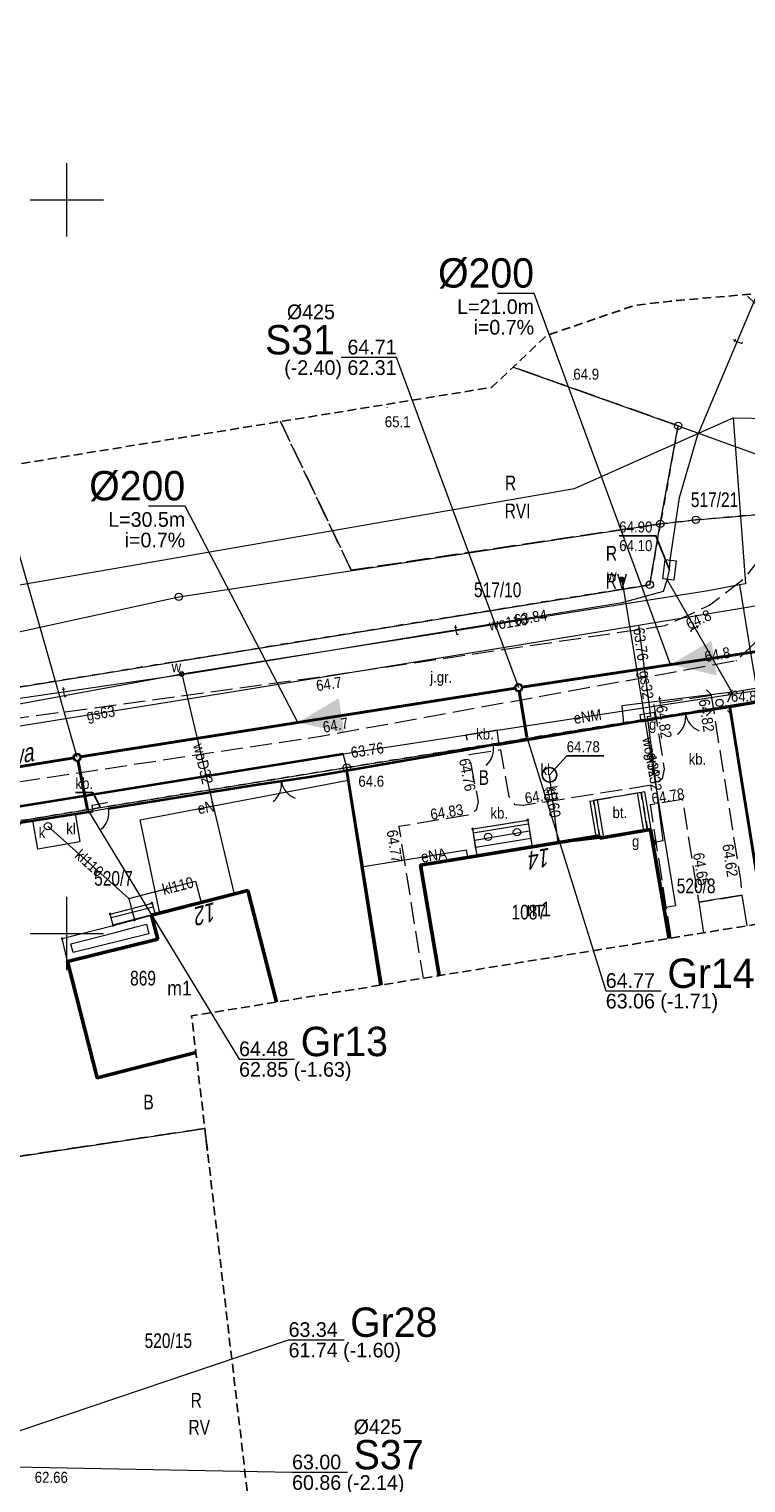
# Model space of a CAD drawing. Header units: metres. Extents: x 6473628 to 6474152, y 5887128 to 5887462.
# Tile 31 of 38: x 6473897 to 6473946, y 5887363 to 5887462. Entities that reach past the tile are written whole.
import ezdxf
from ezdxf.enums import TextEntityAlignment as Align

# ---------------------------------------------------------------- set-up
doc = ezdxf.new("R2010")
doc.units = ezdxf.units.M
doc.header["$MEASUREMENT"] = 0
for name, pattern in [('0.5_0.5', [1, 0.5, -0.5]), ('1.0_0.5', [1.5, 1, -0.5]), ('1.5_0.5', [2, 1.5, -0.5]), ('2', [0.9, 0.6, -0.3]), ('219-500', [0]), ('otob_500', [0]), ('otof_500', [0])]:
    doc.linetypes.add(name, pattern=pattern)
doc.layers.get('0').update_dxf_attribs({"color": 2, "linetype": 'CONTINUOUS', "lineweight": 5})
for name, color, linetype in [('202-punkt graniczny', 7, 'CONTINUOUS'), ('203-punkt graniczny', 7, 'CONTINUOUS'), ('209-oznaczenie konturu klasyfikacyjnego', 7, 'CONTINUOUS'), ('210-oznaczenie konturu użytku gruntowego', 7, 'CONTINUOUS'), ('211-numer działki ewidencyjnej', 7, 'CONTINUOUS'), ('217-kontur klasyfikacyjny', 7, 'CONTINUOUS'), ('218-kontur użytku gruntowego', 7, 'CONTINUOUS'), ('219-działka ewidencyjna', 7, 'CONTINUOUS'), ('238-Punkt adresowy budynku', 7, 'CONTINUOUS'), ('311-podpora', 7, 'CONTINUOUS'), ('312-budynek ewidencyjny', 7, 'CONTINUOUS'), ('312-oznaczenie budynku ewidencyjnego', 7, 'CONTINUOUS'), ('312-oznaczenie budynku ewidencyjnego-Atr117', 7, 'CONTINUOUS'), ('352-schody', 7, 'CONTINUOUS'), ('994-Nazwa ulicy', 7, 'CONTINUOUS'), ('brama', 7, 'CONTINUOUS'), ('furtka', 7, 'CONTINUOUS'), ('gazowe urządzenie techniczne', 7, 'CONTINUOUS'), ('gazowe urządzenie techniczne-Atr17', 7, 'CONTINUOUS'), ('inna budowla', 7, 'CONTINUOUS'), ('jezdnia', 7, 'CONTINUOUS'), ('jezdnia-Atr17', 7, 'CONTINUOUS'), ('komora podziemna', 7, 'CONTINUOUS'), ('latarnia', 7, 'CONTINUOUS'), ('obszar utwardzony', 7, 'CONTINUOUS'), ('obszar utwardzony-Atr17', 7, 'CONTINUOUS'), ('obudowa ochronna przewodu', 7, 'CONTINUOUS'), ('ogrodzenie trwałe', 7, 'CONTINUOUS'), ('osadnik  szambo', 7, 'CONTINUOUS'), ('osadnik  szambo-Atr17', 7, 'CONTINUOUS'), ('pikieta naturalna', 7, 'CONTINUOUS'), ('pikieta naturalna-Atr2', 7, 'CONTINUOUS'), ('pikieta sztuczna', 7, 'CONTINUOUS'), ('pikieta sztuczna-Atr2', 7, 'CONTINUOUS'), ('przewód elektroenergetyczny podziemny', 7, 'CONTINUOUS'), ('przewód elektroenergetyczny podziemny-Atr1', 7, 'CONTINUOUS'), ('przewód gazowy', 7, 'CONTINUOUS'), ('przewód gazowy-Atr1', 7, 'CONTINUOUS'), ('przewód kanalizacyjny', 7, 'CONTINUOUS'), ('przewód kanalizacyjny-Atr1', 7, 'CONTINUOUS'), ('przewód telekomunikacyjny podziemny', 7, 'CONTINUOUS'), ('przewód telekomunikacyjny podziemny-Atr1', 7, 'CONTINUOUS'), ('przewód wodociągowy', 7, 'CONTINUOUS'), ('przewód wodociągowy-Atr1', 7, 'CONTINUOUS'), ('Punkt budynku', 7, 'CONTINUOUS'), ('rzedna', 7, 'CONTINUOUS'), ('rzedna-Atr2', 7, 'CONTINUOUS'), ('rzedna-Atr3', 7, 'CONTINUOUS'), ('SJ_16_Liczby', 7, 'CONTINUOUS'), ('SJ_27_Wymiary', 7, 'CONTINUOUS'), ('SJ_5_Węzły_1', 7, 'CONTINUOUS'), ('skarpa nieumocniona', 7, 'CONTINUOUS'), ('studnia kanalizacyjna', 7, 'CONTINUOUS'), ('studnia kanalizacyjna-Atr17', 7, 'CONTINUOUS'), ('szafa gazowa lub kontener', 7, 'CONTINUOUS'), ('szafa gazowa lub kontener-Atr17', 7, 'CONTINUOUS'), ('weranda lub ganek', 7, 'CONTINUOUS'), ('Wstawianie ramki sekcyjnej z opisem', 7, 'CONTINUOUS'), ('Zakres', 7, 'CONTINUOUS'), ('zasuwa lub zawór', 7, 'CONTINUOUS'), ('zasuwa lub zawór-Atr17', 7, 'CONTINUOUS'), ('ściana oporowa (linia)', 7, 'CONTINUOUS')]:
    doc.layers.add(name, color=color, linetype=linetype)
for name, color, linetype, lineweight in [('SJ_19_Opis_Pz_1', 7, 'CONTINUOUS', 20), ('SJ_26_Teksty', 7, 'CONTINUOUS', 20), ('SJ_28_Linie_odn', 7, 'CONTINUOUS', 20), ('SJ_8_KS_GRAWITA_1', 34, 'CONTINUOUS', 40), ('SJ_8_KS_PRZYŁĄCZA', 40, 'CONTINUOUS', 40)]:
    doc.layers.add(name, color=color, linetype=linetype, lineweight=lineweight)
doc.styles.add('OPISOWY', font='GOTHIC.TTF')
doc.styles.get("Standard").update_dxf_attribs({"font": 'Working1250', "width": 0.75})
doc.linetypes.add('902-500', pattern='A,3.75,0,[1,ksztalty.shx,S=0.5,R=0,X=0,Y=0],3.75', length=7.5)
doc.linetypes.add('otdn_500_short', pattern='A,2.5,0,[21,ksztalty.shx,S=0.5,R=0,X=-1,Y=0],0.5', length=3)

# ---------------------------------------------------------------- blocks, each defined once
blk = doc.blocks.new('311')
at = {"color": 0, "linetype": 'Continuous', "lineweight": 0}
blk.add_circle((0, 0), 0.25, dxfattribs=at)
blk = doc.blocks.new('PUNKTBUD')
at = {"color": 0}
blk.add_circle((0, 0), 0.045, dxfattribs=at)
blk = doc.blocks.new('202')
at = {"color": 0, "linetype": 'Continuous', "lineweight": 0}
blk.add_circle((0, 0), 0.25, dxfattribs=at)
blk = doc.blocks.new('203')
at = {"linetype": 'Continuous', "lineweight": 0}
h = blk.add_hatch(color=0, dxfattribs=at)
edge = h.paths.add_edge_path()
edge.add_arc((0, 0), 0.045, 0, 360)
blk = doc.blocks.new('PW01')
at = {"linetype": 'Continuous', "lineweight": 13}
h = blk.add_hatch(color=0, dxfattribs=at)
edge = h.paths.add_edge_path()
edge.add_arc((0, 0), 0.045, 0, 360)
blk = doc.blocks.new('US25')
at = {"linetype": 'Continuous', "lineweight": 0}
h = blk.add_hatch(color=0, dxfattribs=at)
edge = h.paths.add_edge_path()
edge.add_arc((0, 0), 0.2, 0, 360)
blk = doc.blocks.new('US20')
at = {"color": 0, "linetype": 'Continuous', "lineweight": 13}
for p, q in [((-0.5, -0.25), (-0.5, 0.25)), ((-0.5, 0.25), (0.5, 0.25)), ((0.5, -0.25), (0.5, 0.25)), ((-0.5, -0.25), (0.5, -0.25))]:
    blk.add_line(p, q, dxfattribs=at)
blk = doc.blocks.new('OK02')
at = {"color": 0, "linetype": 'Continuous', "lineweight": 0}
for centre, start, end in [((-1.5, 0), 0, 60), ((1.5, 0), 120, 180)]:
    blk.add_arc(centre, 1.5, start, end, dxfattribs=at)
blk = doc.blocks.new('SM01')
at = {"color": 0, "linetype": 'Continuous', "lineweight": 13}
for p, q in [((-0.53, 0.531), (-0.883, 0.884)), ((0.531, 0.531), (0.884, 0.884)), ((-0.53, -0.53), (-0.883, -0.883)), ((0.531, -0.53), (0.884, -0.883))]:
    blk.add_line(p, q, dxfattribs=at)
blk.add_circle((0, 0), 0.25, dxfattribs=at)
blk = doc.blocks.new('US15')
at = {"color": 0, "linetype": 'Continuous', "lineweight": 13}
blk.add_circle((0, 0), 0.25, dxfattribs=at)
blk = doc.blocks.new('OK04')
at = {"color": 0, "linetype": 'Continuous', "lineweight": 0}
blk.add_arc((1.5, 0.001), 1.5, 120, 180, dxfattribs=at)
blk = doc.blocks.new('SUKM')
at = {"color": 0, "linetype": 'Continuous'}
blk.add_circle((0, 0), 0.5, dxfattribs=at)

msp = doc.modelspace()

# ---------------------------------------------------------------- linework, layer by layer
at = {"layer": '217-kontur klasyfikacyjny', "color": 3, "linetype": '1.5_0.5', "lineweight": 18, "flags": 128}
for points in [[(6473941.68, 5887434.6), (6473930.431, 5887438.599)], [(6473919.39, 5887424.76), (6473914.573, 5887434.886)], [(6473914.573, 5887434.886), (6473919.39, 5887424.76)], [(6473940.46, 5887427.91), (6473941.68, 5887434.6)], [(6473940.46, 5887427.91), (6473919.39, 5887424.76)], [(6473919.39, 5887424.76), (6473940.46, 5887427.91)], [(6473939.74, 5887423.77), (6473940.46, 5887427.91)], [(6473820.42, 5887404.41), (6473939.74, 5887423.77)], [(6473909.415, 5887386.717), (6473894.57, 5887384.5)]]:
    msp.add_lwpolyline(points, dxfattribs=at)
at = {"layer": '218-kontur użytku gruntowego', "color": 3, "linetype": '0.5_0.5', "lineweight": 18, "flags": 128}
for points in [[(6473941.68, 5887434.6), (6473930.431, 5887438.599)], [(6473930.431, 5887438.599), (6473941.68, 5887434.6)], [(6473919.39, 5887424.76), (6473914.573, 5887434.886)], [(6473914.573, 5887434.886), (6473919.39, 5887424.76)], [(6473940.46, 5887427.91), (6473941.68, 5887434.6)], [(6473941.68, 5887434.6), (6473940.46, 5887427.91)], [(6473956.24, 5887429.32), (6473942.88, 5887428.19)], [(6473942.88, 5887428.19), (6473956.24, 5887429.32)], [(6473940.46, 5887427.91), (6473919.39, 5887424.76)], [(6473919.39, 5887424.76), (6473940.46, 5887427.91)], [(6473940.46, 5887427.91), (6473939.74, 5887423.77)], [(6473939.74, 5887423.77), (6473940.46, 5887427.91)], [(6473942.88, 5887428.19), (6473940.46, 5887427.91)], [(6473940.46, 5887427.91), (6473942.88, 5887428.19)], [(6473939.74, 5887423.77), (6473820.42, 5887404.41)], [(6473820.42, 5887404.41), (6473939.74, 5887423.77)], [(6473969.94, 5887419.55), (6473945.21, 5887415.54)], [(6473945.21, 5887415.54), (6473969.94, 5887419.55)], [(6473945.21, 5887415.54), (6473919.09, 5887411.31)], [(6473919.09, 5887411.31), (6473945.21, 5887415.54)], [(6473945.21, 5887415.54), (6473947.613, 5887400.73)], [(6473947.613, 5887400.73), (6473945.21, 5887415.54)], [(6473919.09, 5887411.31), (6473896.88, 5887407.7)], [(6473896.88, 5887407.7), (6473919.09, 5887411.31)], [(6473921.495, 5887396.501), (6473919.09, 5887411.31)], [(6473919.09, 5887411.31), (6473921.495, 5887396.501)], [(6473894.57, 5887384.5), (6473909.415, 5887386.717)], [(6473909.415, 5887386.717), (6473894.57, 5887384.5)]]:
    msp.add_lwpolyline(points, dxfattribs=at)
at = {"layer": '219-działka ewidencyjna', "color": 7, "linetype": '219-500', "lineweight": 18, "flags": 128}
for points in [[(6473930.431, 5887438.599), (6473941.68, 5887434.6)], [(6473940.46, 5887427.91), (6473941.68, 5887434.6)], [(6473941.68, 5887434.6), (6473956.24, 5887429.32)], [(6473942.88, 5887428.19), (6473956.24, 5887429.32)], [(6473907.64, 5887422.94), (6473940.46, 5887427.91)], [(6473939.74, 5887423.77), (6473940.46, 5887427.91)], [(6473940.46, 5887427.91), (6473942.88, 5887428.19)], [(6473830.16, 5887406), (6473939.74, 5887423.77)], [(6473830.16, 5887406), (6473907.64, 5887422.94)], [(6473969.94, 5887419.55), (6473945.21, 5887415.54)], [(6473919.09, 5887411.31), (6473945.21, 5887415.54)], [(6473945.21, 5887415.54), (6473947.613, 5887400.73)], [(6473896.88, 5887407.7), (6473919.09, 5887411.31)], [(6473919.09, 5887411.31), (6473921.495, 5887396.501)], [(6473894.57, 5887384.5), (6473909.415, 5887386.717)]]:
    msp.add_lwpolyline(points, dxfattribs=at)
at = {"layer": '312-budynek ewidencyjny', "color": 7, "linetype": 'Continuous', "lineweight": 50, "flags": 128}
for points in [[(6473936.34, 5887406.51), (6473939.79, 5887407.09)], [(6473939.79, 5887407.09), (6473941.062, 5887399.67)], [(6473924.12, 5887404.67), (6473936.31, 5887406.66)], [(6473936.31, 5887406.66), (6473936.34, 5887406.51)], [(6473925.388, 5887397.131), (6473924.12, 5887404.67)], [(6473905.79, 5887401.25), (6473912.34, 5887402.93)], [(6473912.34, 5887402.93), (6473914.305, 5887395.332)], [(6473906.2, 5887399.62), (6473905.79, 5887401.25)], [(6473900.06, 5887398.09), (6473906.2, 5887399.62)], [(6473902.07, 5887390.17), (6473900.06, 5887398.09)], [(6473908.806, 5887391.884), (6473902.07, 5887390.17)]]:
    msp.add_lwpolyline(points, dxfattribs=at)
at = {"layer": '352-schody', "color": 7, "linetype": 'Continuous', "lineweight": 18, "flags": 128}
for points in [[(6473927.67, 5887407.13), (6473931.42, 5887407.73), (6473931.72, 5887405.91), (6473927.97, 5887405.3)], [(6473927.67, 5887407.13), (6473931.42, 5887407.73), (6473931.72, 5887405.91), (6473927.97, 5887405.3)], [(6473903.17, 5887400.55), (6473902.97, 5887401.33), (6473905.82, 5887402.07), (6473906.02, 5887401.3), (6473904.61, 5887400.93)], [(6473903.17, 5887400.55), (6473902.97, 5887401.33), (6473905.82, 5887402.07), (6473906.02, 5887401.3), (6473904.61, 5887400.93)]]:
    msp.add_lwpolyline(points, close=True, dxfattribs=at)
for points in [[(6473927.713, 5887406.866), (6473931.461, 5887407.483)], [(6473927.794, 5887406.372), (6473931.542, 5887406.99)], [(6473927.875, 5887405.879), (6473931.623, 5887406.497)], [(6473927.956, 5887405.385), (6473931.705, 5887406.003)], [(6473903.032, 5887401.088), (6473905.885, 5887401.819)], [(6473903.156, 5887400.604), (6473906.011, 5887401.335)]]:
    msp.add_lwpolyline(points, dxfattribs=at)
at = {"layer": 'brama', "color": 7, "linetype": 'otob_500', "lineweight": 18, "flags": 128}
for points in [[(6473948.92, 5887416.08), (6473945.2, 5887415.45)], [(6473944.14, 5887415.29), (6473940.21, 5887414.67)], [(6473916.54, 5887410.68), (6473912.72, 5887410.11)]]:
    msp.add_lwpolyline(points, dxfattribs=at)
at = {"layer": 'furtka', "color": 7, "linetype": 'otof_500', "lineweight": 18, "flags": 128}
for points in [[(6473929.07, 5887412.88), (6473927.8, 5887412.63)], [(6473902.85, 5887408.53), (6473901.8, 5887408.33)]]:
    msp.add_lwpolyline(points, dxfattribs=at)
at = {"layer": 'inna budowla', "color": 7, "linetype": 'Continuous', "lineweight": 18, "flags": 128}
msp.add_lwpolyline([(6473946.371, 5887400.529), (6473946.04, 5887402.61), (6473943.08, 5887402.14), (6473943.412, 5887400.05)], dxfattribs=at)
at = {"layer": 'jezdnia', "color": 7, "linetype": '1.5_0.5', "lineweight": 18, "flags": 128}
msp.add_lwpolyline([(6473946.41, 5887443.43), (6473948.88, 5887441.07), (6473950.32, 5887438.49), (6473950.84, 5887435.37), (6473950.38, 5887432.11), (6473949.37, 5887429.15), (6473947.98, 5887426.49), (6473946.11, 5887424.13), (6473943.84, 5887422.37), (6473940.76, 5887420.96), (6473916.82, 5887417.41), (6473895.04, 5887414.43), (6473867, 5887409.72), (6473833.05, 5887403.88), (6473805.95, 5887400.1), (6473787.34, 5887397.69), (6473759.2, 5887392.55), (6473739.04, 5887389.64), (6473723, 5887386.38), (6473713.25, 5887385.69), (6473709.65, 5887390.23), (6473706.27, 5887371.52), (6473706.82, 5887372.47), (6473707.25, 5887373.21), (6473707.72, 5887373.93), (6473708.22, 5887374.62), (6473708.75, 5887375.29), (6473709.16, 5887375.76), (6473709.32, 5887375.94), (6473709.92, 5887376.55), (6473710.55, 5887377.14), (6473711.2, 5887377.69), (6473711.88, 5887378.21), (6473712.58, 5887378.7), (6473713.31, 5887379.15), (6473714.06, 5887379.57), (6473724.74, 5887381.88), (6473740.03, 5887385.36), (6473759.56, 5887388.43), (6473787.79, 5887393.03), (6473807.9, 5887395.58), (6473834.09, 5887400.02), (6473867.44, 5887405.76), (6473877.56, 5887406.9), (6473895.49, 5887410.16), (6473917.33, 5887413.45), (6473945.64, 5887418.6), (6473948.37, 5887421.24), (6473950.39, 5887424.29), (6473952.48, 5887427.88), (6473953.76, 5887431.21), (6473954.1, 5887434.77), (6473953.31, 5887438.8), (6473951.8, 5887441.96), (6473950.44, 5887443.886)], dxfattribs=at)
at = {"layer": 'komora podziemna', "color": 30, "linetype": 'Continuous', "lineweight": 18, "flags": 128}
msp.add_lwpolyline([(6473941.53, 5887425.4), (6473941.37, 5887424.07), (6473940.62, 5887424.16), (6473940.78, 5887425.49)], close=True, dxfattribs=at)
at = {"layer": 'obszar utwardzony', "color": 7, "linetype": '1.5_0.5', "lineweight": 18, "flags": 128}
for points in [[(6473943.94, 5887416.23), (6473940.02, 5887415.62), (6473940.73, 5887411.19), (6473940.59, 5887410.54), (6473940.03, 5887410.13), (6473931.11, 5887408.72), (6473930.56, 5887408.78), (6473930.16, 5887409.33), (6473929.59, 5887412.51), (6473927.43, 5887412.18), (6473928.04, 5887408.97), (6473927.91, 5887408.4), (6473927.36, 5887408.07), (6473922.63, 5887407.29), (6473924.286, 5887396.953)], [(6473941.191, 5887399.691), (6473939.79, 5887408.79), (6473941.96, 5887409.15), (6473942.95, 5887402.93), (6473943.08, 5887402.14), (6473946.04, 5887402.61), (6473945.94, 5887403.68), (6473943.94, 5887416.23)], [(6473925.388, 5887397.131), (6473924.12, 5887404.67), (6473927.97, 5887405.3), (6473927.67, 5887407.13), (6473931.42, 5887407.73), (6473931.72, 5887405.91), (6473936.34, 5887406.51), (6473935.9, 5887409.07), (6473939.15, 5887409.62)], [(6473939.15, 5887409.62), (6473939.59, 5887407.07), (6473939.79, 5887407.09), (6473941.062, 5887399.67)]]:
    msp.add_lwpolyline(points, dxfattribs=at)
for points in [[(6473929.47, 5887412.89), (6473929.35, 5887413.85), (6473927.2, 5887413.52), (6473927.44, 5887412.57), (6473927.8, 5887412.63), (6473929.07, 5887412.88)], [(6473901.8, 5887408.33), (6473901.73, 5887408.75), (6473902.75, 5887408.94), (6473902.85, 5887408.53)], [(6473901.8, 5887408.33), (6473901.73, 5887408.75), (6473902.75, 5887408.94), (6473902.85, 5887408.53)], [(6473935.9, 5887409.07), (6473936.34, 5887406.51), (6473939.59, 5887407.07), (6473939.15, 5887409.62)]]:
    msp.add_lwpolyline(points, close=True, dxfattribs=at)
at = {"layer": 'obszar utwardzony-Atr17', "color": 7, "flags": 128}
msp.add_lwpolyline([(6473902.27, 5887408.63), (6473901.77, 5887409.62), (6473900.594, 5887409.62)], dxfattribs=at)
msp.add_lwpolyline([(6473902.27, 5887408.63), (6473901.77, 5887409.62), (6473900.594, 5887409.62)], dxfattribs=at)
at = {"layer": 'obudowa ochronna przewodu', "color": 7, "linetype": 'Continuous', "lineweight": 35, "flags": 128}
msp.add_lwpolyline([(6473877.04, 5887405.47), (6473918.84, 5887412.25)], dxfattribs=at)
at = {"layer": 'ogrodzenie trwałe', "color": 7, "linetype": '902-500', "lineweight": 35, "flags": 128}
for points in [[(6473902.85, 5887408.53), (6473912.72, 5887410.11), (6473916.54, 5887410.68), (6473919.07, 5887411.1), (6473927.44, 5887412.57), (6473927.8, 5887412.63), (6473929.07, 5887412.88), (6473929.47, 5887412.89), (6473940.21, 5887414.67), (6473944.14, 5887415.29), (6473945.2, 5887415.45), (6473948.92, 5887416.08), (6473949.8, 5887416.19), (6473965.35, 5887418.69), (6473968.18, 5887419.27), (6473969.8, 5887419.52)], [(6473947.559, 5887400.722), (6473945.2, 5887415.45)], [(6473919.07, 5887411.1), (6473921.374, 5887396.481)], [(6473894.57, 5887384.58), (6473892.49, 5887401.68), (6473896.88, 5887407.56), (6473901.8, 5887408.33)]]:
    msp.add_lwpolyline(points, dxfattribs=at)
at = {"layer": 'osadnik  szambo', "color": 34, "linetype": 'Continuous', "lineweight": 18, "flags": 128}
msp.add_lwpolyline([(6473900.9, 5887406.24), (6473898.03, 5887405.76), (6473897.7, 5887407.71), (6473900.57, 5887408.19)], close=True, dxfattribs=at)
at = {"layer": 'przewód elektroenergetyczny podziemny', "color": 1, "linetype": 'Continuous', "lineweight": 18, "flags": 128}
for points in [[(6473877.04, 5887405.47), (6473918.84, 5887412.25), (6473948.03, 5887416.71)], [(6473919.09, 5887411.31), (6473918.84, 5887412.25)], [(6473906.34, 5887401.39), (6473905, 5887407.74), (6473919.19, 5887410.46), (6473919.09, 5887411.31)], [(6473927.33, 5887405.2), (6473927.24, 5887405.69), (6473920.24, 5887404.55), (6473919.09, 5887411.31)]]:
    msp.add_lwpolyline(points, dxfattribs=at)
at = {"layer": 'przewód gazowy', "color": 40, "linetype": 'Continuous', "lineweight": 18, "flags": 128}
for points in [[(6473950.89, 5887422.97), (6473950.22, 5887422.85), (6473938.97, 5887420.99), (6473930.84, 5887419.66), (6473911.64, 5887416.52), (6473892.43, 5887413.42), (6473873.1, 5887410.23), (6473853.88, 5887407.15), (6473834.61, 5887404.06), (6473815.42, 5887401.1), (6473796.19, 5887398), (6473776.9, 5887394.88), (6473757.78, 5887391.6), (6473738.35, 5887388.34), (6473719.08, 5887385.49), (6473710.46, 5887393.23), (6473705.23, 5887394.35), (6473704.56, 5887394.49)], [(6473938.97, 5887420.99), (6473939.8, 5887414.8), (6473939.61, 5887414.76)], [(6473939.57, 5887414.82), (6473940.63, 5887406.32), (6473940.04, 5887406.21)]]:
    msp.add_lwpolyline(points, dxfattribs=at)
at = {"layer": 'przewód kanalizacyjny', "color": 34, "linetype": 'Continuous', "lineweight": 18, "flags": 128}
for points in [[(6473933.49, 5887406.2), (6473932.91, 5887410.81)], [(6473898.72, 5887407.31), (6473904.24, 5887402.38)], [(6473904.24, 5887402.38), (6473908.78, 5887403.56), (6473909.16, 5887402.11)], [(6473904.24, 5887402.38), (6473904.61, 5887400.93)]]:
    msp.add_lwpolyline(points, dxfattribs=at)
at = {"layer": 'przewód telekomunikacyjny podziemny', "color": 30, "linetype": 'Continuous', "lineweight": 18, "flags": 128}
for points in [[(6473941.08, 5887424.78), (6473941.13, 5887425.44), (6473941.76, 5887429.71), (6473942.99, 5887433.91), (6473947.084, 5887443.602)], [(6473940.92, 5887424.11), (6473941.08, 5887424.78)], [(6473889.67, 5887414.94), (6473890.27, 5887415.09), (6473908.63, 5887417.76), (6473930.07, 5887421.29), (6473937.87, 5887422.55), (6473940.68, 5887423.34), (6473940.92, 5887424.11)], [(6473940.92, 5887424.11), (6473945.34, 5887416.44)], [(6473945.34, 5887416.44), (6473956.36, 5887418.33), (6473965.09, 5887419.71), (6473969.83, 5887420.51), (6473971.53, 5887419.87)], [(6473945.34, 5887416.44), (6473937.83, 5887415.52), (6473937.96, 5887414.34)], [(6473945.34, 5887416.44), (6473945.03, 5887415.76)]]:
    msp.add_lwpolyline(points, dxfattribs=at)
at = {"layer": 'przewód wodociągowy', "color": 5, "linetype": 'Continuous', "lineweight": 18, "flags": 128}
for points in [[(6473708.9, 5887392.18), (6473749.25, 5887395.63), (6473764.89, 5887398.29), (6473787.37, 5887402.02), (6473819.75, 5887407.96), (6473863.45, 5887416.67), (6473889.72, 5887422.54), (6473934.62, 5887430.32), (6473945.42, 5887435.13)], [(6473945.42, 5887435.13), (6473946.27, 5887423.83), (6473945.86, 5887423.76), (6473943.72, 5887423.36), (6473907.84, 5887417.68), (6473884.69, 5887413.4), (6473884.04, 5887413.34)], [(6473945.42, 5887435.13), (6473974.8, 5887434.62), (6473984.52, 5887434.99), (6473989.185, 5887435.367)], [(6473937.83, 5887424.13), (6473941.49, 5887401.89), (6473940.7, 5887401.76)], [(6473945.86, 5887423.76), (6473946.71, 5887418.44), (6473949.74, 5887400.838)], [(6473907.84, 5887417.68), (6473911.42, 5887402.69)]]:
    msp.add_lwpolyline(points, dxfattribs=at)
at = {"layer": 'rzedna-Atr2', "color": 7, "flags": 128}
for points in [[(6473941.08, 5887424.78), (6473940.16, 5887427.1), (6473937.66, 5887427.1)], [(6473932.91, 5887410.81), (6473934.08, 5887412.12), (6473936.617, 5887412.12)]]:
    msp.add_lwpolyline(points, dxfattribs=at)
at = {"layer": 'SJ_26_Teksty'}
for p, q in [((6473931.854, 5887443.614), (6473929.354, 5887443.614)), ((6473941.161, 5887418.326), (6473931.854, 5887443.614)), ((6473908.075, 5887429.115), (6473905.575, 5887429.115)), ((6473915.762, 5887414.382), (6473908.075, 5887429.115))]:
    msp.add_line(p, q, dxfattribs=at)
at = {"layer": 'SJ_28_Linie_odn'}
for points in [[(6473930.808, 5887416.752), (6473922.481, 5887439.261), (6473918.702, 5887439.261)], [(6473900.715, 5887412.011), (6473894.279, 5887434.457), (6473890.499, 5887434.457)], [(6473931.361, 5887413.378), (6473936.743, 5887396.097), (6473940.524, 5887396.097)], [(6473901.412, 5887408.449), (6473911.75, 5887391.445), (6473915.53, 5887391.445)], [(6473896.701, 5887366.081), (6473915.124, 5887372.317), (6473918.904, 5887372.317)], [(6473891.714, 5887363.746), (6473915.36, 5887363.292), (6473919.14, 5887363.292)]]:
    msp.add_lwpolyline(points, dxfattribs=at)
at = {"layer": 'SJ_5_Węzły_1'}
for centre, radius in [((6473930.808, 5887416.752), 0.266), ((6473930.808, 5887416.752), 0.212), ((6473900.715, 5887412.011), 0.266), ((6473900.715, 5887412.011), 0.212)]:
    msp.add_circle(centre, radius, dxfattribs=at)
at = {"layer": 'SJ_8_KS_GRAWITA_1'}
for p, q in [((6473951.303, 5887419.868), (6473931.018, 5887416.784)), ((6473930.598, 5887416.719), (6473900.925, 5887412.044)), ((6473900.505, 5887411.977), (6473872.209, 5887407.411))]:
    msp.add_line(p, q, dxfattribs=at)
for points in [[(6473941.161, 5887418.326, 0, 2.4, 0), (6473944.126, 5887418.777, 0, 2.4, 0)], [(6473915.762, 5887414.382, 0, 2.4, 0), (6473918.725, 5887414.848, 0, 2.4, 0)]]:
    msp.add_lwpolyline(points, format="xyseb", dxfattribs=at)
at = {"layer": 'SJ_8_KS_PRZYŁĄCZA'}
for p, q in [((6473931.361, 5887413.378), (6473930.842, 5887416.542)), ((6473901.412, 5887408.449), (6473900.756, 5887411.803))]:
    msp.add_line(p, q, dxfattribs=at)
at = {"layer": 'skarpa nieumocniona', "color": 7, "linetype": '1.0_0.5', "lineweight": 18, "flags": 128}
msp.add_lwpolyline([(6473909.47, 5887386.25), (6473909.62, 5887384.98), (6473909.41, 5887386.73)], close=True, dxfattribs=at)
msp.add_lwpolyline([(6473909.47, 5887386.25), (6473909.62, 5887384.98), (6473909.41, 5887386.73)], close=True, dxfattribs=at)
at = {"layer": 'weranda lub ganek', "color": 0, "linetype": 'CONTINUOUS', "lineweight": 18}
for p, q in [((6473904.61, 5887400.93), (6473905.79, 5887401.25)), ((6473905.79, 5887401.25), (6473906.2, 5887399.62)), ((6473899.69, 5887399.66), (6473903.17, 5887400.55)), ((6473900.29, 5887399.297), (6473903.295, 5887400.066)), ((6473905.593, 5887399.984), (6473900.431, 5887398.698)), ((6473903.17, 5887400.55), (6473904.61, 5887400.93)), ((6473903.295, 5887400.066), (6473904.739, 5887400.447)), ((6473904.739, 5887400.447), (6473905.429, 5887400.634)), ((6473905.429, 5887400.634), (6473905.593, 5887399.984)), ((6473900.06, 5887398.09), (6473899.69, 5887399.66)), ((6473906.2, 5887399.62), (6473900.06, 5887398.09)), ((6473900.431, 5887398.698), (6473900.29, 5887399.297))]:
    msp.add_line(p, q, dxfattribs=at)
at = {"layer": 'Wstawianie ramki sekcyjnej z opisem', "color": 7, "linetype": 'Continuous', "lineweight": 13, "flags": 128}
for points in [[(6473900, 5887447.5), (6473900, 5887452.5)], [(6473897.5, 5887450), (6473902.5, 5887450)], [(6473900, 5887397.5), (6473900, 5887402.5)], [(6473897.5, 5887400), (6473902.5, 5887400)]]:
    msp.add_lwpolyline(points, dxfattribs=at)
at = {"layer": 'Zakres', "color": 5, "linetype": '2', "lineweight": 25, "flags": 128}
msp.add_lwpolyline([(6473676.81, 5887213.41), (6473667.74, 5887202.78), (6473659.01, 5887210.45), (6473646.22, 5887197.22), (6473711.04, 5887142.9), (6473724.09, 5887158.77), (6473713.27, 5887167.89), (6473715.19, 5887174.47), (6473715.74, 5887184.78), (6473715.02, 5887190.22), (6473713.69, 5887194.31), (6473713.69, 5887194.33), (6473711.51, 5887200.99), (6473711.05, 5887203.97), (6473710.6, 5887215.32), (6473712.4, 5887257.5), (6473712.5, 5887259.36), (6473715.25, 5887262.64), (6473716.97, 5887268.72), (6473717.54, 5887277.85), (6473718.7, 5887278.96), (6473734.03, 5887282.03), (6473761.49, 5887287.53), (6473786, 5887292.44), (6473816.32, 5887298.52), (6473820.72, 5887299.06), (6473856.75, 5887303.47), (6473865.02, 5887304.48), (6473879.04, 5887305.39), (6473905.86, 5887307.1), (6473929.16, 5887308.6), (6473952.76, 5887310.13), (6474012.11, 5887313.94), (6474012.19, 5887313.95), (6474034, 5887315.47), (6474034.15, 5887315.48), (6474067.2, 5887318.1), (6474070.83, 5887312.27), (6474109.78, 5887315.84), (6474119.74, 5887323.71), (6474125.77, 5887325.76), (6474130.41, 5887330.13), (6474132.82, 5887336.03), (6474132.55, 5887342.4), (6474129.75, 5887353.12), (6474127.58, 5887357.86), (6474123.91, 5887361.57), (6474119.19, 5887363.8), (6474113.99, 5887364.28), (6474112.58, 5887364.16), (6474098.55, 5887363.03), (6474089.61, 5887362.31), (6474048.91, 5887359.22), (6474048.87, 5887359.21), (6474015.96, 5887356.62), (6474003.54, 5887355.64), (6473983.11, 5887354.1), (6473951.21, 5887351.69), (6473913.79, 5887348.86), (6473912.21, 5887362.74), (6473912.21, 5887362.79), (6473909.47, 5887386.25), (6473908.51, 5887394.39), (6473921.49, 5887396.5), (6473947.61, 5887400.73), (6473971.66, 5887401.95), (6473989.34, 5887403.75), (6473994.99, 5887406.17), (6473999.9, 5887409.71), (6474003.01, 5887414.9), (6474003.81, 5887420.89), (6474002.18, 5887426.72), (6473998.38, 5887431.43), (6473993.03, 5887434.25), (6473960.42, 5887443.72), (6473954.98, 5887444.27), (6473941.62, 5887443.14), (6473941.16, 5887443.09), (6473938.74, 5887442.81), (6473932.71, 5887440.75), (6473928.97, 5887437.22), (6473827.76, 5887420.81), (6473827.74, 5887420.8), (6473818.01, 5887419.22), (6473821.59, 5887430.98), (6473827.8, 5887454.06), (6473804.74, 5887461.63), (6473793.55, 5887426.22), (6473796.12, 5887415.68), (6473722.82, 5887403.78), (6473688.63, 5887399.87), (6473687.59, 5887392.13), (6473687.54, 5887391.78), (6473687.03, 5887387.21), (6473674.53, 5887374.58), (6473675.94, 5887343.54), (6473681.38, 5887331.77), (6473680.33, 5887310.02), (6473679.31, 5887290.85), (6473677.82, 5887267.61), (6473677.79, 5887266.94), (6473677.55, 5887254.53), (6473677.46, 5887250.52), (6473677.46, 5887250.48), (6473677.12, 5887232.81), (6473677.12, 5887232.77), (6473676.91, 5887220.36), (6473676.91, 5887220.34), (6473676.81, 5887213.91)], close=True, dxfattribs=at)
at = {"layer": 'ściana oporowa (linia)', "color": 0, "linetype": 'otdn_500_short', "lineweight": 18}
for p, q in [((6473935.654, 5887409.028), (6473935.9, 5887409.07)), ((6473935.654, 5887409.028), (6473936.094, 5887406.468)), ((6473939.396, 5887409.663), (6473939.15, 5887409.62)), ((6473939.836, 5887407.113), (6473939.396, 5887409.663)), ((6473939.836, 5887407.113), (6473939.59, 5887407.07)), ((6473936.094, 5887406.468), (6473936.34, 5887406.51))]:
    msp.add_line(p, q, dxfattribs=at)
at = {"layer": 'ściana oporowa (linia)', "color": 0, "lineweight": 18}
for p, q in [((6473936.146, 5887409.112), (6473935.9, 5887409.07)), ((6473936.146, 5887409.112), (6473936.586, 5887406.552)), ((6473938.904, 5887409.577), (6473939.15, 5887409.62)), ((6473939.344, 5887407.027), (6473938.904, 5887409.577)), ((6473939.344, 5887407.027), (6473939.59, 5887407.07)), ((6473936.586, 5887406.552), (6473936.34, 5887406.51))]:
    msp.add_line(p, q, dxfattribs=at)

# ---------------------------------------------------------------- block references
at = {"layer": '202-punkt graniczny', "color": 7, "linetype": 'Continuous', "lineweight": 18}
for p in [(6473941.68, 5887434.6), (6473940.46, 5887427.91), (6473942.88, 5887428.19), (6473939.74, 5887423.77), (6473907.64, 5887422.94)]:
    msp.add_blockref('202', p, dxfattribs=at)
at = {"layer": '203-punkt graniczny', "color": 7, "linetype": 'Continuous', "lineweight": 18}
for p in [(6473945.21, 5887415.54), (6473919.09, 5887411.31)]:
    msp.add_blockref('203', p, dxfattribs=at)
at = {"layer": '311-podpora', "color": 7, "linetype": 'Continuous', "lineweight": 18}
for p in [(6473930.69, 5887406.9), (6473928.72, 5887406.59)]:
    msp.add_blockref('311', p, dxfattribs=at)
at = {"layer": 'brama', "color": 7, "linetype": 'Continuous', "lineweight": 18}
for p, rotation in [((6473942.175, 5887414.98), 188.965), ((6473914.63, 5887410.395), 188.487)]:
    msp.add_blockref('OK02', p, dxfattribs=dict(at, rotation=rotation))
at = {"layer": 'furtka', "color": 7, "linetype": 'Continuous', "lineweight": 18}
for p, rotation in [((6473929.07, 5887412.88), 191.136), ((6473902.85, 5887408.53), 190.784)]:
    msp.add_blockref('OK04', p, dxfattribs=dict(at, rotation=rotation))
at = {"layer": 'gazowe urządzenie techniczne', "color": 40, "linetype": 'Continuous', "lineweight": 18}
msp.add_blockref('US25', (6473940.04, 5887406.21), dxfattribs=at)
at = {"layer": 'komora podziemna', "color": 1, "linetype": 'Continuous', "lineweight": 18, "rotation": 10.713}
msp.add_blockref('US15', (6473919.09, 5887411.31), dxfattribs=at)
at = {"layer": 'latarnia', "color": 7, "linetype": 'Continuous', "lineweight": 18}
msp.add_blockref('SM01', (6473944.5, 5887415.72), dxfattribs=at)
at = {"layer": 'osadnik  szambo', "color": 34, "linetype": 'Continuous', "lineweight": 18}
msp.add_blockref('SUKM', (6473932.91, 5887410.81), dxfattribs=at)
at = {"layer": 'pikieta naturalna', "color": 7, "linetype": 'Continuous', "lineweight": 13}
for p in [(6473934.53, 5887437.74), (6473921.84, 5887435.84), (6473943.84, 5887422.37), (6473943.84, 5887422.37), (6473945.64, 5887418.6), (6473945.64, 5887418.6), (6473916.82, 5887417.41), (6473916.82, 5887417.41), (6473945.22, 5887415.4), (6473917.33, 5887413.45), (6473917.33, 5887413.45), (6473919.08, 5887411.05)]:
    msp.add_blockref('PW01', p, dxfattribs=at)
at = {"layer": 'pikieta sztuczna', "color": 7, "linetype": 'Continuous', "lineweight": 13}
for p in [(6473943.94, 5887416.23), (6473940.02, 5887415.62), (6473927.43, 5887412.18), (6473927.36, 5887408.07), (6473931.11, 5887408.72), (6473939.79, 5887408.79), (6473922.63, 5887407.29), (6473942.95, 5887402.93), (6473945.94, 5887403.68)]:
    msp.add_blockref('PW01', p, dxfattribs=at)
at = {"layer": 'Punkt budynku', "color": 5, "linetype": 'Continuous', "lineweight": 18}
for p in [(6473927.67, 5887407.13), (6473931.42, 5887407.73), (6473939.79, 5887407.09), (6473931.72, 5887405.91), (6473936.31, 5887406.66), (6473936.34, 5887406.51), (6473927.97, 5887405.3), (6473924.12, 5887404.67), (6473912.34, 5887402.93), (6473905.82, 5887402.07), (6473902.97, 5887401.33), (6473904.61, 5887400.93), (6473905.79, 5887401.25), (6473906.02, 5887401.3), (6473903.17, 5887400.55), (6473899.69, 5887399.66), (6473906.2, 5887399.62), (6473900.06, 5887398.09), (6473902.07, 5887390.17)]:
    msp.add_blockref('PUNKTBUD', p, dxfattribs=at)
at = {"layer": 'rzedna', "color": 7, "linetype": 'Continuous', "lineweight": 18}
for p in [(6473941.08, 5887424.78), (6473930.07, 5887421.29), (6473938.97, 5887420.99), (6473918.84, 5887412.25), (6473932.91, 5887410.81)]:
    msp.add_blockref('PW01', p, dxfattribs=at)
at = {"layer": 'studnia kanalizacyjna', "color": 34, "linetype": 'Continuous', "lineweight": 18}
msp.add_blockref('US15', (6473898.72, 5887407.31), dxfattribs=at)
at = {"layer": 'szafa gazowa lub kontener', "color": 40, "linetype": 'Continuous', "lineweight": 18, "rotation": 9.211}
msp.add_blockref('US20', (6473939.61, 5887414.76), dxfattribs=at)
at = {"layer": 'zasuwa lub zawór', "color": 5, "linetype": 'Continuous', "lineweight": 18, "rotation": 10.886}
msp.add_blockref('US25', (6473937.83, 5887424.13), dxfattribs=at)
at = {"layer": 'zasuwa lub zawór', "color": 5, "linetype": 'Continuous', "lineweight": 18}
msp.add_blockref('US25', (6473907.84, 5887417.68), dxfattribs=at)

# ---------------------------------------------------------------- texts
at = {"layer": '209-oznaczenie konturu klasyfikacyjnego', "color": 3, "linetype": 'Continuous', "lineweight": 18, "width": 0.79}
for s, p in [('RVI', (6473929.85, 5887428.3)), ('RV', (6473936.74, 5887423.51)), ('RV', (6473908.3, 5887365.86))]:
    msp.add_text(s, height=1, dxfattribs=at).set_placement(p)
at = {"layer": '210-oznaczenie konturu użytku gruntowego', "color": 3, "linetype": 'Continuous', "lineweight": 18, "width": 0.79}
for s, p in [('R', (6473929.87, 5887430.2)), ('R', (6473936.75, 5887425.41)), ('B', (6473928.08, 5887410.13)), ('B', (6473905.23, 5887388.02)), ('R', (6473908.45, 5887367.7))]:
    msp.add_text(s, height=1, dxfattribs=at).set_placement(p)
at = {"layer": '211-numer działki ewidencyjnej', "color": 7, "linetype": 'Continuous', "lineweight": 18, "width": 0.79}
for s, p in [('517/21', (6473942.54, 5887429.06)), ('517/10', (6473927.76, 5887422.92)), ('520/7', (6473901.87, 5887403.26)), ('520/8', (6473941.58, 5887402.75)), ('520/15', (6473905.31, 5887371.76))]:
    msp.add_text(s, height=1, dxfattribs=at).set_placement(p)
at = {"layer": '238-Punkt adresowy budynku', "color": 7, "linetype": 'Continuous', "lineweight": 25, "oblique": 15, "width": 0.79}
for s, rotation, p in [('14', 190.027, (6473932.2, 5887405.73)), ('12', 195.161, (6473909.39, 5887401.97))]:
    msp.add_text(s, height=1.25, rotation=rotation, dxfattribs=at).set_placement(p, align=Align.CENTER)
at = {"layer": '312-oznaczenie budynku ewidencyjnego', "color": 7, "linetype": 'Continuous', "lineweight": 18, "width": 0.79}
for s, p in [('1087', (6473930.32, 5887400.96)), ('869', (6473904.32, 5887396.46))]:
    msp.add_text(s, height=1, dxfattribs=at).set_placement(p)
at = {"layer": '312-oznaczenie budynku ewidencyjnego-Atr117', "color": 7, "width": 0.9}
for p in [(6473932.17, 5887401.67), (6473907.69, 5887396.28)]:
    msp.add_text('m1', height=1, dxfattribs=at).set_placement(p, align=Align.MIDDLE_CENTER)
at = {"layer": '994-Nazwa ulicy', "color": 7, "linetype": 'Continuous', "lineweight": 25, "oblique": 15, "width": 0.79}
msp.add_text('Ogrodowa', height=1.25, rotation=11.041, dxfattribs=at).set_placement((6473891.8, 5887410.6))
at = {"layer": 'gazowe urządzenie techniczne-Atr17', "color": 40, "width": 0.9}
msp.add_text('g', height=0.75, dxfattribs=at).set_placement((6473938.53, 5887405.91))
at = {"layer": 'jezdnia-Atr17', "color": 7, "width": 0.9}
msp.add_text('j.gr.', height=0.75, dxfattribs=at).set_placement((6473924.77, 5887417.1))
msp.add_text('j.gr.', height=0.75, dxfattribs=at).set_placement((6473924.77, 5887417.1))
at = {"layer": 'obszar utwardzony-Atr17', "color": 7, "width": 0.9}
for s, p in [('kb.', (6473927.9, 5887413.22)), ('kb.', (6473942.39, 5887411.51)), ('kb.', (6473942.39, 5887411.51)), ('kb.', (6473942.39, 5887411.51)), ('kb.', (6473942.39, 5887411.51)), ('kb.', (6473928.88, 5887407.83)), ('kb.', (6473928.88, 5887407.83)), ('kb.', (6473928.88, 5887407.83)), ('kb.', (6473928.88, 5887407.83)), ('bt.', (6473937.2, 5887407.87))]:
    msp.add_text(s, height=0.75, dxfattribs=at).set_placement(p)
msp.add_text('kb.', height=0.75, dxfattribs=at).set_placement((6473900.594, 5887409.628), align=Align.BOTTOM_LEFT)
msp.add_text('kb.', height=0.75, dxfattribs=at).set_placement((6473900.594, 5887409.628), align=Align.BOTTOM_LEFT)
at = {"layer": 'osadnik  szambo-Atr17', "color": 34, "width": 0.9}
for p in [(6473932.29, 5887410.8), (6473899.97, 5887406.77)]:
    msp.add_text('kl', height=0.75, dxfattribs=at).set_placement(p)
at = {"layer": 'pikieta naturalna-Atr2', "color": 7, "width": 0.9}
msp.add_text('64.9', height=0.75, dxfattribs=at).set_placement((6473934.53, 5887437.74))
for s, p in [('65.1', (6473921.68, 5887435.25)), ('64.8', (6473945.27, 5887416.54))]:
    msp.add_text(s, height=0.75, dxfattribs=at).set_placement(p, align=Align.TOP_LEFT)
for s, rotation, p in [('64.8', 24.598, (6473942.42, 5887420.69)), ('64.8', 24.598, (6473942.42, 5887420.69)), ('64.8', 10.31, (6473943.55, 5887418.49)), ('64.8', 10.31, (6473943.55, 5887418.49)), ('64.7', 8.435, (6473917.06, 5887416.51)), ('64.7', 8.435, (6473917.06, 5887416.51)), ('64.7', 10.31, (6473917.53, 5887413.68)), ('64.7', 10.31, (6473917.53, 5887413.68))]:
    msp.add_text(s, height=0.75, rotation=rotation, dxfattribs=at).set_placement(p)
msp.add_text('64.6', height=0.75, dxfattribs=at).set_placement((6473919.88, 5887410.38), align=Align.MIDDLE_LEFT)
at = {"layer": 'pikieta sztuczna-Atr2', "color": 7, "width": 0.9}
for s, rotation, p in [('64.82', 278.765, (6473943.81, 5887416.03)), ('64.82', 279.105, (6473940.9, 5887415.59)), ('64.76', 280.76, (6473927.47, 5887412)), ('64.86', 8.982, (6473931.17, 5887409.58)), ('64.83', 9.364, (6473924.73, 5887408.47)), ('64.77', 279.099, (6473922.54, 5887407.12)), ('64.62', 278.765, (6473945.42, 5887406.16)), ('64.65', 279.043, (6473943.43, 5887405.56))]:
    msp.add_text(s, height=0.75, rotation=rotation, dxfattribs=at).set_placement(p, align=Align.TOP_LEFT)
msp.add_text('64.78', height=0.75, rotation=9.419, dxfattribs=at).set_placement((6473939.93, 5887408.81))
at = {"layer": 'przewód elektroenergetyczny podziemny-Atr1', "color": 1, "width": 0.9}
for s, rotation, p in [('eNM', 8.687, (6473934.56, 5887414.65)), ('eN', 10.851, (6473908.93, 5887408.49)), ('eNA', 9.25, (6473924.15, 5887405.19))]:
    msp.add_text(s, height=0.75, rotation=rotation, dxfattribs=at).set_placement(p, align=Align.MIDDLE_LEFT)
at = {"layer": 'przewód gazowy-Atr1', "color": 40, "width": 0.9}
for s, rotation, p in [('gs32', 277.637, (6473939.38, 5887417.92)), ('gs63', 9.167, (6473901.35, 5887414.86)), ('gnA32', 277.108, (6473939.88, 5887412.31))]:
    msp.add_text(s, height=0.75, rotation=rotation, dxfattribs=at).set_placement(p, align=Align.MIDDLE_LEFT)
at = {"layer": 'przewód kanalizacyjny-Atr1', "color": 34, "width": 0.9}
for s, rotation, p in [('kl160', 278.026, (6473933.01, 5887410.05)), ('kl110', 318.231, (6473900.74, 5887405.51)), ('kl110', 14.569, (6473906.53, 5887402.98))]:
    msp.add_text(s, height=0.75, rotation=rotation, dxfattribs=at).set_placement(p, align=Align.MIDDLE_LEFT)
at = {"layer": 'przewód telekomunikacyjny podziemny-Atr1', "color": 30, "width": 0.9}
for rotation, p in [(67.101, (6473945.66, 5887440.23)), (9.35, (6473926.42, 5887420.69)), (299.953, (6473942.76, 5887420.92)), (8.274, (6473899.69, 5887416.46)), (6.984, (6473940.32, 5887415.83))]:
    msp.add_text('t', height=0.75, rotation=rotation, dxfattribs=at).set_placement(p, align=Align.MIDDLE_LEFT)
at = {"layer": 'przewód wodociągowy-Atr1', "color": 5, "width": 0.9}
for s, rotation, p in [('wo110', 8.995, (6473928.78, 5887421)), ('woD32', 283.432, (6473908.97, 5887412.93)), ('woA32', 280.123, (6473939.6, 5887413.37))]:
    msp.add_text(s, height=0.75, rotation=rotation, dxfattribs=at).set_placement(p, align=Align.MIDDLE_LEFT)
at = {"layer": 'rzedna-Atr2', "color": 7, "width": 0.9}
for s, p in [('64.90', (6473937.66, 5887427.107)), ('64.78', (6473934.08, 5887412.128)), ('62.66', (6473897.82, 5887362.348))]:
    msp.add_text(s, height=0.75, dxfattribs=at).set_placement(p, align=Align.BOTTOM_LEFT)
for s, rotation, p in [('63.84', 9.176, (6473930.5, 5887421.36)), ('63.76', 277.637, (6473938.99, 5887420.84)), ('63.76', 8.687, (6473919.37, 5887412.33))]:
    msp.add_text(s, height=0.75, rotation=rotation, dxfattribs=at).set_placement(p, align=Align.MIDDLE_LEFT)
at = {"layer": 'rzedna-Atr3', "color": 7, "width": 0.9}
msp.add_text('64.10', height=0.75, dxfattribs=at).set_placement((6473937.66, 5887425.832), align=Align.BOTTOM_LEFT)
at = {"layer": 'SJ_16_Liczby', "style": 'OPISOWY'}
for s, p in [('L=21.0m', (6473931.854, 5887442.214)), ('i=0.7%', (6473931.854, 5887440.814)), ('L=30.5m', (6473908.075, 5887427.715)), ('i=0.7%', (6473908.075, 5887426.315))]:
    msp.add_text(s, height=1, dxfattribs=at).set_placement(p, align=Align.RIGHT)
at = {"layer": 'SJ_19_Opis_Pz_1', "style": 'OPISOWY'}
for s, height, p in [('%%C425', 1, (6473918.281, 5887441.861)), ('S31', 2, (6473918.281, 5887439.461))]:
    msp.add_text(s, height=height, dxfattribs=at).set_placement(p, align=Align.RIGHT)
for s, height, p in [('Gr14', 2, (6473940.944, 5887396.297)), ('Gr13', 2, (6473915.95, 5887391.645)), ('Gr28', 2, (6473919.324, 5887372.517)), ('%%C425', 1, (6473919.56, 5887365.892)), ('S37', 2, (6473919.56, 5887363.492))]:
    msp.add_text(s, height=height, dxfattribs=at).set_placement(p)
at = {"layer": 'SJ_26_Teksty', "style": 'OPISOWY'}
for s, p in [('64.71', (6473922.481, 5887439.461)), ('(-2.40) 62.31', (6473922.481, 5887438.061))]:
    msp.add_text(s, height=1, dxfattribs=at).set_placement(p, align=Align.RIGHT)
for s, p in [('64.77', (6473936.743, 5887396.297)), ('63.06 (-1.71)', (6473936.743, 5887394.897)), ('64.48', (6473911.75, 5887391.645)), ('62.85 (-1.63)', (6473911.75, 5887390.245)), ('63.34', (6473915.124, 5887372.517)), ('61.74 (-1.60)', (6473915.124, 5887371.117)), ('63.00', (6473915.36, 5887363.492)), ('60.86 (-2.14)', (6473915.36, 5887362.092))]:
    msp.add_text(s, height=1, dxfattribs=at).set_placement(p)
at = {"layer": 'SJ_27_Wymiary', "style": 'OPISOWY'}
for p in [(6473931.854, 5887444.014), (6473908.075, 5887429.515)]:
    msp.add_text('%%C200', height=2, dxfattribs=at).set_placement(p, align=Align.RIGHT)
at = {"layer": 'studnia kanalizacyjna-Atr17', "color": 34, "width": 0.9}
msp.add_text('k', height=0.75, dxfattribs=at).set_placement((6473898.09, 5887406.5))
at = {"layer": 'szafa gazowa lub kontener-Atr17', "color": 40, "width": 0.9}
msp.add_text('g', height=0.75, dxfattribs=at).set_placement((6473939.69, 5887413.88))
at = {"layer": 'zasuwa lub zawór-Atr17', "color": 5, "width": 0.9}
for p in [(6473936.83, 5887424.03), (6473907.15, 5887417.81)]:
    msp.add_text('w', height=0.75, dxfattribs=at).set_placement(p)

doc.saveas('drawing.dxf')
